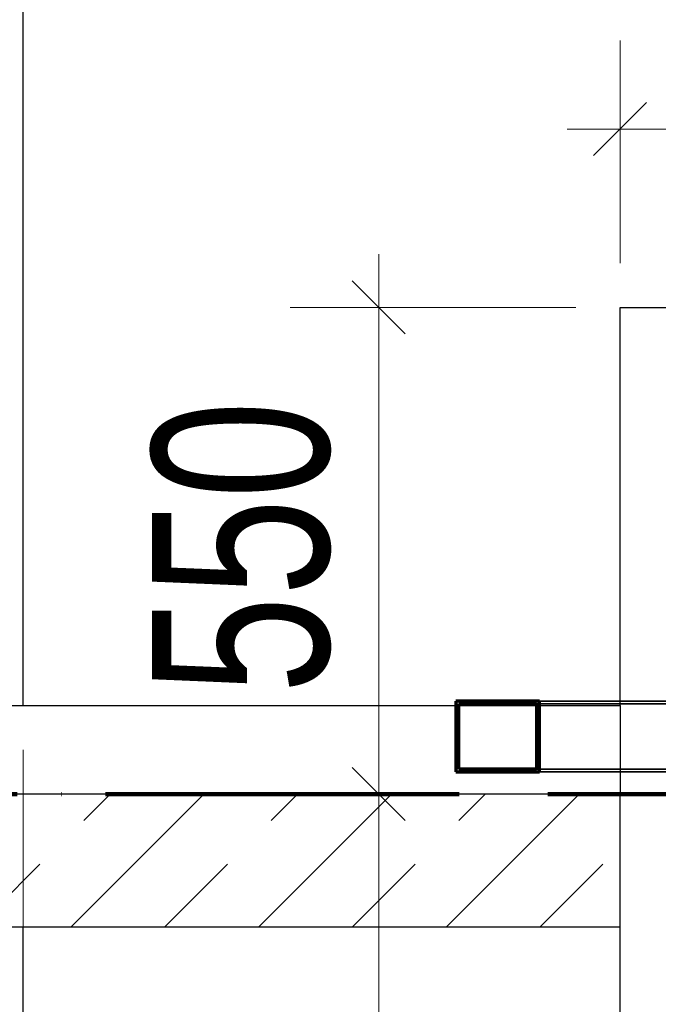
# Model space of a CAD drawing. Header units: millimetres. Extents: x 0 to 60000, y 0 to 29700.
# Tile 41 of 86: x 29264 to 29986, y 7037 to 8150. Entities that reach past the tile are written whole.
import ezdxf

# ---------------------------------------------------------------- set-up
doc = ezdxf.new("R2010")
doc.units = ezdxf.units.MM
for name, pattern in [('ALL_S16', [170, 100, -70]), ('STRICHPUNKT2_S11', [500, 400, -50, 0, -50]), ('STRICHPUNKT2_S5', [1100, 800, -100, 100, -100]), ('VERDECKT2_S2', [270, 200, -70])]:
    doc.linetypes.add(name, pattern=pattern)
for name, color, linetype, lineweight in [('AS_Belki', 7, 'Continuous', 25), ('Ogólne', 7, 'Continuous', 25), ('Osie', 30, 'STRICHPUNKT2_S5', 18), ('Standard', 7, 'Continuous', 25), ('Ściana nośna', 7, 'Continuous', 70)]:
    doc.layers.add(name, color=color, linetype=linetype, lineweight=lineweight)
doc.styles.add('ARIAL', font='ARIAL.TTF')

msp = doc.modelspace()

# ---------------------------------------------------------------- linework, layer by layer
at = {"layer": 'AS_Belki', "color": 30, "linetype": 'Continuous', "lineweight": 70, "transparency": 33554687}
for p, q in [((29757.2, 7379.8), (29757.2, 7299.8)), ((29852, 7379.8), (29757.2, 7379.8)), ((29852, 7299.8), (29852, 7379.8)), ((29760.8, 7302.8), (29760.8, 7376.8)), ((29760.8, 7376.8), (29848.5, 7376.8)), ((29848.5, 7376.8), (29848.5, 7302.8)), ((29757.2, 7299.8), (29852, 7299.8)), ((29848.5, 7302.8), (29760.8, 7302.8))]:
    msp.add_line(p, q, dxfattribs=at)
at = {"layer": 'Ogólne', "color": 4, "linetype": 'Continuous', "lineweight": 13, "transparency": 33554687}
for p, q in [((29943, 8026.3), (29943, 8126.3)), ((29913, 7996.3), (29973, 8056.3)), ((29943, 8026.3), (29883, 8026.3)), ((29943, 8026.3), (29943, 7926.3)), ((29943, 8026.3), (29943, 7874.8)), ((29670, 7824.8), (29670, 7884.8)), ((29700, 7794.8), (29640, 7854.8)), ((29670, 7824.8), (29570, 7824.8)), ((29670, 7824.8), (29770, 7824.8)), ((29670, 7824.8), (29893, 7824.8)), ((29670, 7274.8), (29670, 7824.8)), ((29700, 7244.8), (29640, 7304.8)), ((29670, 7274.8), (29570, 7274.8)), ((29670, 7274.8), (29770, 7274.8)), ((29670, 7274.8), (29893, 7274.8)), ((29670, 6924.8), (29670, 7274.8))]:
    msp.add_line(p, q, dxfattribs=at)
msp.add_lwpolyline([(29943, 8026.3), (30001.5, 8026.3), (30001.5, 8026.3), (30168, 8026.3)], dxfattribs=at)
at = {"layer": 'Osie', "color": 1, "linetype": 'STRICHPUNKT2_S11', "lineweight": 140, "transparency": 33554687}
msp.add_line((3356, 7274.8), (44814, 7274.8), dxfattribs=at)
at = {"layer": 'Standard', "color": 3, "linetype": 'Continuous', "lineweight": 25, "transparency": 33554687}
for p, q in [((29268, 7374.8), (29268, 8724.8)), ((29943, 7374.8), (29943, 7824.8)), ((29943, 7824.8), (30393, 7824.8)), ((24310, 7374.8), (29943, 7374.8)), ((29943, 7374.8), (29943, 7274.8)), ((29268, 6024.8), (29268, 7124.8)), ((29943, 6924.8), (29943, 7124.8))]:
    msp.add_line(p, q, dxfattribs=at)
at = {"layer": 'Standard', "color": 8, "linetype": 'Continuous', "lineweight": 35, "transparency": 33554687}
for p, q in [((29852, 7379.8), (30164, 7379.8)), ((29852, 7299.8), (30164, 7299.8))]:
    msp.add_line(p, q, dxfattribs=at)
at = {"layer": 'Standard', "color": 3, "linetype": 'VERDECKT2_S2', "lineweight": 18, "transparency": 33554687}
msp.add_line((29268, 7124.8), (29268, 7374.8), dxfattribs=at)
at = {"layer": 'Standard', "color": 8, "linetype": 'VERDECKT2_S2', "lineweight": 35, "transparency": 33554687}
for p, q in [((29848.5, 7376.8), (30199.2, 7376.8)), ((29848.5, 7302.8), (30199.2, 7302.8))]:
    msp.add_line(p, q, dxfattribs=at)
at = {"layer": 'Ściana nośna', "color": 3, "linetype": 'Continuous', "lineweight": 25, "transparency": 33554687}
for p, q in [((29943, 7274.8), (28951.5, 7274.8)), ((29943, 7124.8), (29943, 7274.8)), ((28951.5, 7124.8), (29943, 7124.8))]:
    msp.add_line(p, q, dxfattribs=at)
at = {"layer": 'Ściana nośna', "color": 8, "linetype": 'ALL_S16', "lineweight": 35, "transparency": 33554687}
for p, q in [((29216.3, 7124.8), (29366.3, 7274.8)), ((29428.4, 7124.8), (29578.4, 7274.8)), ((29640.5, 7124.8), (29790.5, 7274.8)), ((29852.7, 7124.8), (29943, 7215.1))]:
    msp.add_line(p, q, dxfattribs=at)
at = {"layer": 'Ściana nośna', "color": 8, "linetype": 'Continuous', "lineweight": 35, "transparency": 33554687}
for p, q in [((29322.3, 7124.8), (29472.3, 7274.8)), ((29534.5, 7124.8), (29684.5, 7274.8)), ((29746.6, 7124.8), (29896.6, 7274.8))]:
    msp.add_line(p, q, dxfattribs=at)

# ---------------------------------------------------------------- texts
at = {"layer": 'Ogólne', "color": 3, "linetype": 'Continuous', "lineweight": 25, "transparency": 33554687, "insert": (29616.5, 7388.1), "char_height": 200, "width": 403.894, "attachment_point": 7, "rotation": 90, "style": 'ARIAL'}
msp.add_mtext('\\W0.71;550', dxfattribs=at)

doc.saveas('drawing.dxf')
